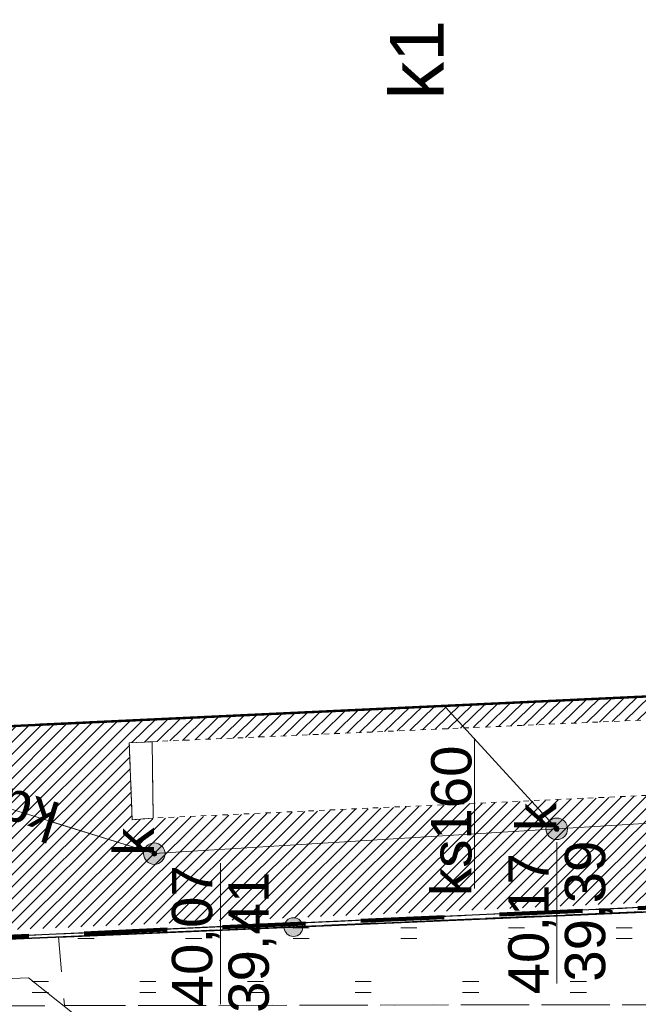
# Model space of a CAD drawing. Header units: millimetres. Extents: x 6503307 to 6504695, y 5886099 to 5887123.
# Tile 8 of 77: x 6503443 to 6503455, y 5887006 to 5887025. Entities that reach past the tile are written whole.
import ezdxf
from ezdxf.enums import TextEntityAlignment as Align

# ---------------------------------------------------------------- set-up
doc = ezdxf.new("R2010")
doc.units = ezdxf.units.MM
for name, pattern in [('BUUT04', [200000, 0, -100000, 0, -100000]), ('DASHDOT', [1, 0.5, -0.25, 0, -0.25]), ('DGN Style 2', [2.574803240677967, 1.54488194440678, -1.029921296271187]), ('EGBU01', [2, 0.5, -0.5, 0.5, -0.5]), ('OTKC_A05', [1.5, 1, -0.5]), ('OTKU_A05', [2, 1.5, -0.5]), ('OTZT_A05', [1.5, 1, -0.5])]:
    doc.linetypes.add(name, pattern=pattern)
for name, color, linetype, lineweight in [('a_granica', 12, 'DASHDOT', 50), ('Budynki EGiB', 18, 'Continuous', 0), ('Działki', 18, 'Continuous', 0), ('Komunikacja (obszary)', 18, 'Continuous', 0), ('Obiekty związane z budynkami EGiB (obszary)', 18, 'Continuous', 0), ('Ogrodzenia', 18, 'Continuous', 0), ('Przewody elektroenergetyczne', 1, 'Continuous', 0), ('Urządzenia towarzyszące (linie)', 18, 'Continuous', 0), ('Zagospodarowanie terenu (obszary)', 18, 'Continuous', 0)]:
    doc.layers.add(name, color=color, linetype=linetype, lineweight=lineweight)
for name, color, linetype, lineweight, true_color in [('k-trawa', 7, 'Continuous', 0, 0xd2e2ab), ('Przewody kanalizacyjne', 7, 'Continuous', 0, 0x803300), ('Punkty o określonej wysokości', 7, 'Continuous', 0, 0x803300), ('Urządzenia związane z siecią (punkty)', 7, 'Continuous', 0, 0x803300), ('Użytki gruntowe', 7, 'Continuous', 0, 0x008000)]:
    doc.layers.add(name, color=color, linetype=linetype, lineweight=lineweight, true_color=true_color)
doc.styles.add('DOMYSLNA_CZCIONKA', font='arial.ttf')

# ---------------------------------------------------------------- blocks, each defined once
blk = doc.blocks.new('SUKU_P05')
at = {"lineweight": 18, "true_color": 0x803300}
h = blk.add_hatch(color=36, dxfattribs=at)
h.dxf.hatch_style = 1
h.paths.add_polyline_path([(0.4, 0, 1), (-0.4, 0, 1)])
at = {"color": 36, "lineweight": 18, "true_color": 0x803300}
blk.add_circle((0, 0), 0.4, dxfattribs=at)
blk = doc.blocks.new('SUPS01_05')
at = {"lineweight": 18, "true_color": 0x803300}
h = blk.add_hatch(color=36, dxfattribs=at)
h.dxf.hatch_style = 1
h.paths.add_polyline_path([(-0.09, 0, 1), (0.09, 0, 1)])
at = {"color": 18, "lineweight": 18, "true_color": 0x0a0909}
blk.add_circle((0, 0), 0.09, dxfattribs=at)
blk = doc.blocks.new('OTOO_L05')
at = {"linetype": 'BUUT04', "lineweight": 18, "true_color": 0x000000}
h = blk.add_hatch(color=18, dxfattribs=at)
h.dxf.hatch_style = 1
h.paths.add_polyline_path([(-0.58, 0, 1), (0.58, 0, 1)])
at = {"color": 18, "true_color": 0x0a0909}
blk.add_circle((0, 0), 0.58, dxfattribs=at)

msp = doc.modelspace()

# ---------------------------------------------------------------- hatches: boundary and pattern name
at = {"layer": 'k-trawa'}
h = msp.add_hatch(dxfattribs=at)
h.set_pattern_fill('ANSI31', color=97, scale=0.05)
h.set_pattern_definition([(45, (0, 0), (-0.1122532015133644, 0.1122532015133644), [])])
edge = h.paths.add_edge_path()
edge.add_arc((6503492.211137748, 5887009.681692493), 0.174, 0, 360)
edge = h.paths.add_edge_path()
edge.add_line((6503445.068694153, 5887011.151804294), (6503445.122694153, 5887009.720804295))
edge.add_line((6503445.122694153, 5887009.720804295), (6503464.402694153, 5887010.620804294))
edge.add_line((6503464.402694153, 5887010.620804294), (6503468.192694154, 5887013.060804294))
edge.add_line((6503468.192694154, 5887013.060804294), (6503468.390276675, 5887009.689894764))
edge.add_line((6503468.390276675, 5887009.689894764), (6503497.518256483, 5887010.962846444))
edge.add_line((6503497.518256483, 5887010.962846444), (6503495.048694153, 5887036.686804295))
edge.add_line((6503495.048694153, 5887036.686804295), (6503485.055676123, 5887036.161870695))
edge.add_line((6503485.055676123, 5887036.161870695), (6503484.692694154, 5887042.940804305))
edge.add_line((6503484.692694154, 5887042.940804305), (6503481.662694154, 5887042.820804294))
edge.add_line((6503481.662694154, 5887042.820804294), (6503483.064694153, 5887044.032804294))
edge.add_line((6503483.064694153, 5887044.032804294), (6503496.237128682, 5887045.319841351))
edge.add_line((6503496.237128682, 5887045.319841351), (6503498.342694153, 5887025.091804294))
edge.add_line((6503498.342694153, 5887025.091804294), (6503500.126744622, 5887025.270010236))
edge.add_line((6503500.126744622, 5887025.270010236), (6503500.602694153, 5887020.610804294))
edge.add_line((6503500.602694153, 5887020.610804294), (6503511.459905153, 5887021.768732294))
edge.add_line((6503511.459905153, 5887021.768732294), (6503512.654293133, 5887010.668007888))
edge.add_line((6503512.654293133, 5887010.668007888), (6503500.479694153, 5887010.145804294))
edge.add_line((6503500.479694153, 5887010.145804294), (6503440.654392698, 5887007.580979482))
edge.add_line((6503440.654392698, 5887007.580979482), (6503439.362694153, 5887009.270804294))
edge.add_line((6503439.362694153, 5887009.270804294), (6503438.532694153, 5887011.260804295))
edge.add_line((6503438.532694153, 5887011.260804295), (6503463.392694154, 5887012.420804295))
edge.add_line((6503463.392694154, 5887012.420804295), (6503463.285512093, 5887014.788379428))
edge.add_line((6503463.285512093, 5887014.788379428), (6503467.661030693, 5887014.986462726))
edge.add_line((6503467.661030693, 5887014.986462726), (6503467.299234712, 5887022.978277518))
edge.add_line((6503467.299234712, 5887022.978277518), (6503466.150728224, 5887022.926283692))
edge.add_line((6503466.150728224, 5887022.926283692), (6503466.066491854, 5887025.686368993))
edge.add_line((6503466.066491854, 5887025.686368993), (6503467.532694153, 5887025.800804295))
edge.add_line((6503467.532694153, 5887025.800804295), (6503468.062694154, 5887014.600804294))
edge.add_line((6503468.062694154, 5887014.600804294), (6503463.922694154, 5887011.980804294))
edge.add_line((6503463.922694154, 5887011.980804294), (6503445.087694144, 5887011.15265571))
at = {"layer": 'Zagospodarowanie terenu (obszary)'}
h = msp.add_hatch(dxfattribs=at)
h.set_pattern_fill('OTZT', color=0, scale=0.2, angle=90, style=0, pattern_type=0)
h.set_pattern_definition([(180, (6503510.412694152, 5887005.510804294), (-2.449253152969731e-16, -2), [0.3, -1.7]), (180, (6503510.412694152, 5887005.710804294), (-2.449253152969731e-16, -2), [0.3, -1.7]), (180, (6503511.562694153, 5887006.510804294), (-2.449253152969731e-16, -2), [0.3, -1.7]), (180, (6503511.562694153, 5887006.710804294), (-2.449253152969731e-16, -2), [0.3, -1.7])])
h.paths.add_polyline_path([(6503507.342694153, 5887007.412617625), (6503507.782694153, 5887007.430804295), (6503509.962694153, 5887007.500804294), (6503510.062694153, 5887005.430804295), (6503511.562694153, 5887005.410804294), (6503510.862694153, 5887010.520804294), (6503510.852648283, 5887010.578417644), (6503507.342694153, 5887010.410975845), (6503476.692694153, 5887008.950804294), (6503476.702694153, 5887008.520804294), (6503474.122694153, 5887008.390804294), (6503474.072694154, 5887008.860804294), (6503440.780598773, 5887007.415874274), (6503435.262694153, 5887007.190804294), (6503435.492694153, 5887006.910804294), (6503435.462694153, 5887006.250804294), (6503451.502694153, 5887006.280804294), (6503471.562694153, 5887006.280804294), (6503484.032694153, 5887006.290804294), (6503490.722694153, 5887006.320804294), (6503497.522694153, 5887006.320804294), (6503498.712694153, 5887006.370804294), (6503499.652694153, 5887006.610804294), (6503500.282694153, 5887007.120804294)], flags=0)
h = msp.add_hatch(dxfattribs=at)
h.set_pattern_fill('OTZT', angle=90, style=0)
h.set_pattern_definition([(180, (6503510.412694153, 5887005.510804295), (-2.449253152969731e-16, -2), [0.3, -1.7]), (180, (6503510.412694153, 5887005.710804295), (-2.449253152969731e-16, -2), [0.3, -1.7]), (180, (6503511.562694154, 5887006.510804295), (-2.449253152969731e-16, -2), [0.3, -1.7]), (180, (6503511.562694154, 5887006.710804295), (-2.449253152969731e-16, -2), [0.3, -1.7])])
h.paths.add_polyline_path([(6503474.072694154, 5887008.860804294), (6503443.751085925, 5887007.544798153), (6503443.863646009, 5887006.266516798), (6503451.502694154, 5887006.280804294), (6503471.562694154, 5887006.280804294), (6503484.032694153, 5887006.290804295), (6503489.486469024, 5887006.315260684), (6503489.341762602, 5887009.553408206), (6503476.692694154, 5887008.950804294), (6503476.702694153, 5887008.520804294), (6503474.122694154, 5887008.390804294)], flags=16)

# ---------------------------------------------------------------- linework, layer by layer
at = {"layer": 'a_granica', "color": 191, "linetype": 'DGN Style 2', "lineweight": 100, "flags": 128}
msp.add_lwpolyline([(6503427.722694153, 5887006.860804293), (6503428.122694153, 5887055.440804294), (6503428.122694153, 5887055.440804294), (6503512.083434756, 5887061.243622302), (6503517.272694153, 5887010.920804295), (6503427.722694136, 5887006.860804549)], dxfattribs=at)
at = {"layer": 'Budynki EGiB', "color": 7, "linetype": 'Continuous', "lineweight": 53}
msp.add_line((6503443.403855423, 5887011.488099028), (6503463.392694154, 5887012.420804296), dxfattribs=at)
at = {"layer": 'Budynki EGiB', "color": 7, "linetype": 'Continuous', "lineweight": 53, "flags": 128}
msp.add_lwpolyline([(6503438.532694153, 5887011.260804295), (6503463.392694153, 5887012.420804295), (6503462.282694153, 5887036.740804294), (6503437.452694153, 5887035.600804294), (6503437.930557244, 5887024.831186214), (6503438.241619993, 5887017.820753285), (6503438.532694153, 5887011.260804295)], close=True, dxfattribs=at)
at = {"layer": 'Działki', "color": 7, "linetype": 'Continuous', "lineweight": 0}
for p, q in [((6503472.302694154, 5887008.900804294), (6503443.74674709, 5887007.594071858)), ((6503443.74674709, 5887007.594071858), (6503472.302694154, 5887008.900804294))]:
    msp.add_line(p, q, dxfattribs=at)
at = {"layer": 'Działki', "color": 0, "linetype": 'ByBlock', "lineweight": 25}
msp.add_lwpolyline([(6503472.302694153, 5886979.533734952), (6503472.302694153, 5887008.900804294), (6503427.722694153, 5887006.860804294), (6503427.42750681, 5886979.533734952)], dxfattribs=at)
at = {"layer": 'Komunikacja (obszary)', "color": 7, "linetype": 'OTKU_A05', "lineweight": 0, "flags": 128}
msp.add_lwpolyline([(6503427.722694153, 5887006.860804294), (6503472.302694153, 5887008.900804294), (6503512.642694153, 5887010.750804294), (6503517.272694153, 5887010.920804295), (6503512.082694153, 5887061.250804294), (6503428.122694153, 5887055.440804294), (6503427.722694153, 5887006.860804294)], close=True, dxfattribs=at)
at = {"layer": 'Komunikacja (obszary)', "color": 7, "linetype": 'OTKC_A05', "lineweight": 0, "ltscale": 0.1, "flags": 128}
for points in [[(6503468.192694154, 5887013.060804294), (6503468.062694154, 5887014.600804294), (6503463.922694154, 5887011.980804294), (6503445.492694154, 5887011.170804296), (6503445.512694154, 5887009.750804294), (6503464.402694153, 5887010.620804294)], [(6503445.122694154, 5887009.720804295), (6503445.512694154, 5887009.750804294), (6503445.492694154, 5887011.170804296), (6503445.068694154, 5887011.151804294)]]:
    msp.add_lwpolyline(points, close=True, dxfattribs=at)
at = {"layer": 'Obiekty związane z budynkami EGiB (obszary)', "color": 18, "linetype": 'Continuous', "lineweight": 18, "true_color": 0x000000, "flags": 128}
msp.add_lwpolyline([(6503445.122694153, 5887009.720804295), (6503445.512694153, 5887009.750804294), (6503445.492694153, 5887011.170804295), (6503445.068694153, 5887011.151804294), (6503445.122694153, 5887009.720804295)], close=True, dxfattribs=at)
at = {"layer": 'Ogrodzenia', "color": 0, "linetype": 'Continuous', "lineweight": 35, "flags": 128}
msp.add_lwpolyline([(6503433.722697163, 5887006.915437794), (6503435.492694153, 5887006.910804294), (6503435.262694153, 5887007.190804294), (6503438.532694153, 5887007.320804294), (6503440.780598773, 5887007.415874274), (6503456.502694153, 5887008.080804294), (6503474.072694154, 5887008.860804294), (6503474.122694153, 5887008.390804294), (6503476.702694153, 5887008.520804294), (6503476.692694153, 5887008.950804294), (6503489.522694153, 5887009.550804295), (6503499.792694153, 5887010.050804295), (6503507.342694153, 5887010.410975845), (6503512.558694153, 5887010.659804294)], dxfattribs=at)
at = {"layer": 'Ogrodzenia', "color": 250, "linetype": 'Continuous', "lineweight": 30, "flags": 128}
msp.add_lwpolyline([(6503443.751374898, 5887007.541516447), (6503456.502694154, 5887008.080804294), (6503474.072694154, 5887008.860804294), (6503474.122694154, 5887008.390804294), (6503476.702694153, 5887008.520804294), (6503476.692694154, 5887008.950804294), (6503489.342256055, 5887009.542366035)], dxfattribs=at)
at = {"layer": 'Przewody elektroenergetyczne', "color": 1, "linetype": 'Continuous', "lineweight": 18, "true_color": 0xff0000}
msp.add_lwpolyline([(6503444.032694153, 5886996.200804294), (6503444.042694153, 5887006.110804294), (6503443.192694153, 5887006.780804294), (6503432.792694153, 5887006.360804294), (6503428.312694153, 5886997.980804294), (6503427.970659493, 5886979.533734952)], dxfattribs=at)
at = {"layer": 'Przewody kanalizacyjne', "color": 36, "linetype": 'Continuous', "lineweight": 18, "true_color": 0x803300, "flags": 128}
for points in [[(6503445.532694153, 5887009.090804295), (6503453.012694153, 5887009.550804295), (6503460.002694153, 5887009.980804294), (6503466.532694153, 5887010.410804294), (6503465.592694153, 5887041.210804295)], [(6503450.922694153, 5887011.840804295), (6503451.002694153, 5887011.750804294), (6503453.012694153, 5887009.550804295)], [(6503438.532694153, 5887011.260804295), (6503438.762694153, 5887011.190804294), (6503445.532694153, 5887009.090804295)]]:
    msp.add_lwpolyline(points, dxfattribs=at)
at = {"layer": 'Przewody kanalizacyjne', "color": 46, "linetype": 'Continuous', "lineweight": 0, "ltscale": 0.1, "flags": 128}
for points in [[(6503445.532694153, 5887009.090804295), (6503453.012694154, 5887009.550804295), (6503460.002694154, 5887009.980804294), (6503466.532694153, 5887010.410804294), (6503465.592694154, 5887041.210804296)], [(6503450.922694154, 5887011.840804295), (6503451.002694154, 5887011.750804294), (6503453.012694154, 5887009.550804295)]]:
    msp.add_lwpolyline(points, dxfattribs=at)
at = {"layer": 'Przewody kanalizacyjne', "color": 18, "linetype": 'Continuous', "lineweight": 0, "true_color": 0x000000, "flags": 128}
msp.add_lwpolyline([(6503451.485612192, 5887008.440983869), (6503451.485612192, 5887011.236856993), (6503451.478332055, 5887011.230205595)], dxfattribs=at)
at = {"layer": 'Przewody kanalizacyjne', "color": 250, "linetype": 'Continuous', "lineweight": 0, "ltscale": 0.1, "flags": 128}
msp.add_lwpolyline([(6503451.485612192, 5887008.440983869), (6503451.485612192, 5887011.236856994), (6503451.478332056, 5887011.230205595)], dxfattribs=at)
at = {"layer": 'Przewody kanalizacyjne', "color": 46, "linetype": 'Continuous', "lineweight": 0, "flags": 128}
msp.add_lwpolyline([(6503443.561098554, 5887009.702377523), (6503445.532694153, 5887009.090804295)], dxfattribs=at)
at = {"layer": 'Punkty o określonej wysokości', "color": 36, "linetype": 'Continuous', "lineweight": 0, "true_color": 0x803300, "flags": 128}
for points in [[(6503453.012694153, 5887006.678873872), (6503453.012694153, 5887009.300804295)], [(6503446.760903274, 5887006.292097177), (6503446.760903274, 5887008.9140276)]]:
    msp.add_lwpolyline(points, dxfattribs=at)
at = {"layer": 'Punkty o określonej wysokości', "color": 46, "linetype": 'Continuous', "lineweight": 0, "ltscale": 0.1, "flags": 128}
for points in [[(6503453.012694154, 5887006.678873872), (6503453.012694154, 5887009.300804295)], [(6503446.760903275, 5887006.292097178), (6503446.760903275, 5887008.9140276)]]:
    msp.add_lwpolyline(points, dxfattribs=at)
at = {"layer": 'Urządzenia towarzyszące (linie)', "color": 18, "linetype": 'Continuous', "lineweight": 18, "true_color": 0x000000, "flags": 128}
msp.add_lwpolyline([(6503428.312694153, 5886997.980804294), (6503432.792694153, 5887006.360804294), (6503443.192694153, 5887006.780804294), (6503444.042694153, 5887006.110804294), (6503444.032694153, 5886996.310804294)], dxfattribs=at)
at = {"layer": 'Użytki gruntowe', "color": 96, "linetype": 'EGBU01', "lineweight": 0}
for p, q in [((6503472.302694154, 5887008.900804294), (6503443.74674709, 5887007.594071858)), ((6503443.74674709, 5887007.594071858), (6503472.302694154, 5887008.900804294))]:
    msp.add_line(p, q, dxfattribs=at)
at = {"layer": 'Użytki gruntowe', "color": 96, "linetype": 'EGBU01', "lineweight": 18, "true_color": 0x008000, "flags": 128}
msp.add_lwpolyline([(6503427.722694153, 5887006.860804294), (6503472.302694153, 5887008.900804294), (6503512.642694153, 5887010.750804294), (6503517.272694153, 5887010.920804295), (6503512.082694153, 5887061.250804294), (6503428.122694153, 5887055.440804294), (6503427.722694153, 5887006.860804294)], close=True, dxfattribs=at)
at = {"layer": 'Użytki gruntowe', "color": 96, "linetype": 'EGBU01', "lineweight": 18, "true_color": 0x008000}
msp.add_lwpolyline([(6503472.302694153, 5886979.533734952), (6503472.302694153, 5887008.900804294), (6503427.722694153, 5887006.860804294), (6503427.427428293, 5886979.533734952)], dxfattribs=at)
at = {"layer": 'Zagospodarowanie terenu (obszary)', "color": 0, "linetype": 'OTZT_A05', "lineweight": 18, "flags": 128}
msp.add_lwpolyline([(6503507.342694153, 5887007.412617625), (6503507.782694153, 5887007.430804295), (6503509.962694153, 5887007.500804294), (6503510.062694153, 5887005.430804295), (6503511.562694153, 5887005.410804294), (6503510.862694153, 5887010.520804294), (6503510.852648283, 5887010.578417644), (6503507.342694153, 5887010.410975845), (6503476.692694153, 5887008.950804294), (6503476.702694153, 5887008.520804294), (6503474.122694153, 5887008.390804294), (6503474.072694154, 5887008.860804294), (6503440.780598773, 5887007.415874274), (6503435.262694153, 5887007.190804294), (6503435.492694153, 5887006.910804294), (6503435.462694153, 5887006.250804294), (6503451.502694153, 5887006.280804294), (6503471.562694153, 5887006.280804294), (6503484.032694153, 5887006.290804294), (6503490.722694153, 5887006.320804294), (6503497.522694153, 5887006.320804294), (6503498.712694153, 5887006.370804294), (6503499.652694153, 5887006.610804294), (6503500.282694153, 5887007.120804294), (6503507.342694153, 5887007.412617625)], close=True, dxfattribs=at)
at = {"layer": 'Zagospodarowanie terenu (obszary)', "color": 250, "linetype": 'OTZT_A05', "lineweight": 13, "flags": 128}
msp.add_lwpolyline([(6503474.072694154, 5887008.860804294), (6503443.751085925, 5887007.544798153), (6503443.863646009, 5887006.266516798), (6503451.502694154, 5887006.280804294), (6503471.562694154, 5887006.280804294), (6503484.032694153, 5887006.290804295), (6503489.486469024, 5887006.315260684), (6503489.341762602, 5887009.553408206), (6503476.692694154, 5887008.950804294), (6503476.702694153, 5887008.520804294), (6503474.122694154, 5887008.390804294)], close=True, dxfattribs=at)

# ---------------------------------------------------------------- block references
at = {"layer": 'Ogrodzenia', "color": 18, "true_color": 0x000000, "xscale": 0.3, "yscale": 0.3, "zscale": 0.3, "rotation": 2.421750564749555}
msp.add_blockref('OTOO_L05', (6503448.119184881, 5887007.726242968), dxfattribs=at)
at = {"layer": 'Ogrodzenia', "color": 250, "ltscale": 0.1, "xscale": 0.03, "yscale": 0.03, "zscale": 0.03, "rotation": 2.421750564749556}
msp.add_blockref('OTOO_L05', (6503448.119184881, 5887007.726242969), dxfattribs=at)
at = {"layer": 'Punkty o określonej wysokości', "color": 36, "true_color": 0x803300, "xscale": 0.5, "yscale": 0.5, "zscale": 0.5, "rotation": 90}
for p in [(6503453.012694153, 5887009.550804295), (6503445.532694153, 5887009.090804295)]:
    msp.add_blockref('SUPS01_05', p, dxfattribs=at)
at = {"layer": 'Punkty o określonej wysokości', "color": 46, "ltscale": 0.1, "xscale": 0.05, "yscale": 0.05, "zscale": 0.05, "rotation": 90}
for p in [(6503453.012694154, 5887009.550804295), (6503445.532694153, 5887009.090804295)]:
    msp.add_blockref('SUPS01_05', p, dxfattribs=at)
at = {"layer": 'Urządzenia związane z siecią (punkty)', "color": 36, "true_color": 0x803300, "xscale": 0.5, "yscale": 0.5, "zscale": 0.5, "rotation": 90}
for p in [(6503453.012694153, 5887009.550804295), (6503445.532694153, 5887009.090804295)]:
    msp.add_blockref('SUKU_P05', p, dxfattribs=at)
at = {"layer": 'Urządzenia związane z siecią (punkty)', "color": 46, "ltscale": 0.1, "xscale": 0.05, "yscale": 0.05, "zscale": 0.05, "rotation": 90}
for p in [(6503453.012694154, 5887009.550804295), (6503445.532694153, 5887009.090804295)]:
    msp.add_blockref('SUKU_P05', p, dxfattribs=at)

# ---------------------------------------------------------------- texts
at = {"layer": 'Budynki EGiB', "color": 7, "style": 'DOMYSLNA_CZCIONKA'}
msp.add_text('k1', height=1, rotation=90, dxfattribs=at).set_placement((6503450.413726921, 5887023.841771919), align=Align.MIDDLE_CENTER)
at = {"layer": 'Przewody kanalizacyjne', "color": 46, "lineweight": 0, "style": 'DOMYSLNA_CZCIONKA'}
for s, rotation, p in [('ks160', 90, (6503451.052682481, 5887009.701665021)), ('kd160', 162.7665268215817, (6503442.350182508, 5887010.077994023))]:
    msp.add_text(s, height=0.75, rotation=rotation, dxfattribs=at).set_placement(p, align=Align.MIDDLE_CENTER)
at = {"layer": 'Punkty o określonej wysokości', "color": 46, "style": 'DOMYSLNA_CZCIONKA'}
for s, p in [('39,39', (6503453.538410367, 5887008.022272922)), ('40,17', (6503452.48697794, 5887007.786021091)), ('40,07', (6503446.235187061, 5887007.564588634)), ('39,41', (6503447.286619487, 5887007.443555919))]:
    msp.add_text(s, height=0.75, rotation=90, dxfattribs=at).set_placement(p, align=Align.MIDDLE_CENTER)
at = {"layer": 'Urządzenia związane z siecią (punkty)', "color": 46, "style": 'DOMYSLNA_CZCIONKA'}
for p in [(6503452.630623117, 5887009.770460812), (6503445.150623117, 5887009.310460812)]:
    msp.add_text('k', height=0.75, rotation=90, dxfattribs=at).set_placement(p, align=Align.MIDDLE_CENTER)

doc.saveas('drawing.dxf')
